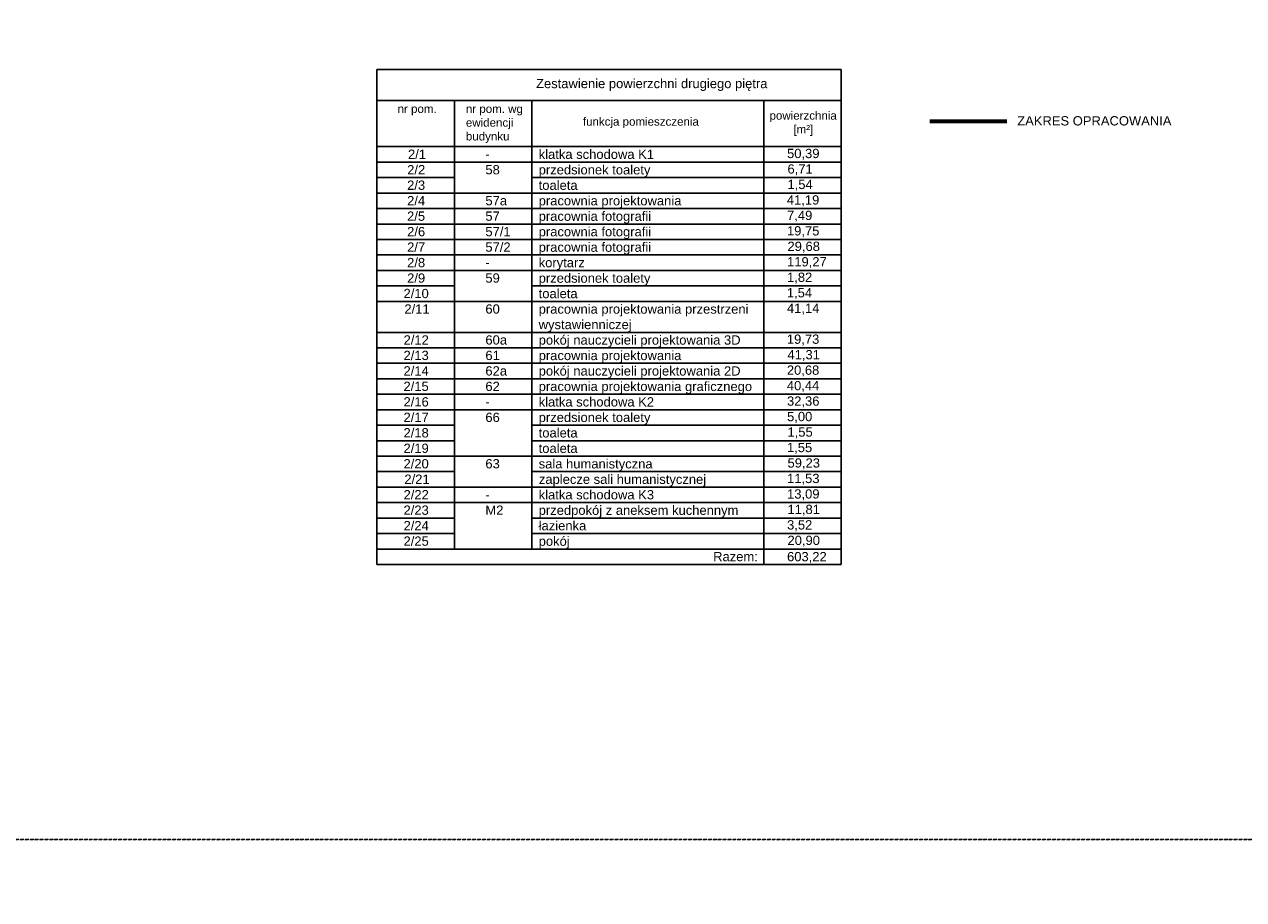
# Model space of a CAD drawing. Header units: millimetres. Extents: x 167773 to 185035, y -114105 to -66770.
# Tile 8 of 114: x 170973 to 173336, y -109222 to -107525. Entities that reach past the tile are written whole.
import ezdxf

# ---------------------------------------------------------------- set-up
doc = ezdxf.new("R2010")
doc.units = ezdxf.units.MM
for name, pattern in [('ACAD_ISO03W100', [30, 12, -18]), ('DASHED', [0.75, 0.5, -0.25]), ('HIDDEN', [9.525, 6.35, -3.175])]:
    doc.linetypes.add(name, pattern=pattern)
doc.layers.add('!zakres', color=7, linetype='ACAD_ISO03W100', lineweight=60, true_color=0x8a14ff)
doc.layers.add('a-op_leader', color=9, linetype='Continuous', lineweight=9)
doc.layers.add('a-op_text', color=7, linetype='Continuous', lineweight=9)
doc.layers.add('x-revclouds', color=190, linetype='HIDDEN', lineweight=9, plot=False)
doc.styles.add('PPAB_100', font='arial.ttf', dxfattribs={"height": 18})

msp = doc.modelspace()

# ---------------------------------------------------------------- linework, layer by layer
at = {"layer": '!zakres', "linetype": 'DASHED', "ltscale": 60, "const_width": 8, "flags": 128}
msp.add_lwpolyline([(172727.6, -107712.8), (172877.6, -107712.8)], dxfattribs=at)
at = {"layer": 'a-op_leader', "lineweight": -3}
for p, q in [((171656.4, -107612.2), (172556.4, -107612.2)), ((171656.4, -107612.2), (171656.4, -108571.9)), ((172556.4, -107612.2), (172556.4, -108571.9)), ((171656.4, -107672.2), (172556.4, -107672.2)), ((171806.4, -107672.2), (171806.4, -108541.9)), ((171956.4, -107672.2), (171956.4, -108541.9)), ((172406.4, -107672.2), (172406.4, -108571.9)), ((171656.4, -107761.9), (172556.4, -107761.9)), ((171656.4, -107791.9), (172556.4, -107791.9)), ((171656.4, -107821.9), (171806.4, -107821.9)), ((171956.4, -107821.9), (172556.4, -107821.9)), ((171656.4, -107851.9), (172556.4, -107851.9)), ((171656.4, -107881.9), (172556.4, -107881.9)), ((171656.4, -107911.9), (172556.4, -107911.9)), ((171656.4, -107941.9), (172556.4, -107941.9)), ((171656.4, -107971.9), (172556.4, -107971.9)), ((171656.4, -108001.9), (172556.4, -108001.9)), ((171656.4, -108031.9), (171806.4, -108031.9)), ((171956.4, -108031.9), (172556.4, -108031.9)), ((171656.4, -108061.9), (172556.4, -108061.9)), ((171656.4, -108121.9), (172556.4, -108121.9)), ((171656.4, -108151.9), (172556.4, -108151.9)), ((171656.4, -108181.9), (172556.4, -108181.9)), ((171656.4, -108211.9), (172556.4, -108211.9)), ((171656.4, -108241.9), (172556.4, -108241.9)), ((171656.4, -108271.9), (172556.4, -108271.9)), ((171656.4, -108301.9), (171806.4, -108301.9)), ((171956.4, -108301.9), (172556.4, -108301.9)), ((171656.4, -108331.9), (171806.4, -108331.9)), ((171956.4, -108331.9), (172556.4, -108331.9)), ((171656.4, -108361.9), (172556.4, -108361.9)), ((171656.4, -108391.9), (171806.4, -108391.9)), ((171956.4, -108391.9), (172556.4, -108391.9)), ((171656.4, -108421.9), (172556.4, -108421.9)), ((171656.4, -108451.9), (172556.4, -108451.9)), ((171656.4, -108481.9), (171806.4, -108481.9)), ((171956.4, -108481.9), (172556.4, -108481.9)), ((171656.4, -108511.9), (171806.4, -108511.9)), ((171956.4, -108511.9), (172556.4, -108511.9)), ((171656.4, -108541.9), (172556.4, -108541.9)), ((171656.4, -108571.9), (172556.4, -108571.9))]:
    msp.add_line(p, q, dxfattribs=at)
at = {"layer": 'a-op_text', "lineweight": 0}
msp.add_line((171656.4, -107612.2), (171656.4, -107612.2), dxfattribs=at)
at = {"layer": 'x-revclouds'}
for points in [[(182773.4, -109104.9), (167773.4, -109104.9), (167773.4, -104104.9), (182773.4, -104104.9)], [(182773.4, -109104.9), (167773.4, -109104.9), (167773.4, -104104.9), (182773.4, -104104.9)], [(182773.4, -114104.9), (167773.4, -114104.9), (167773.4, -109104.9), (182773.4, -109104.9)]]:
    msp.add_lwpolyline(points, close=True, dxfattribs=at)

# ---------------------------------------------------------------- texts
at = {"layer": 'a-op_text', "lineweight": -3, "attachment_point": 1, "style": 'PPAB_100'}
for s, insert, char_height, width in [('\\fArial|b0|i0|c0|p34;\\W1.0000000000;\\T1.0000000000;\\o\\lZestawienie powierzchni drugiego piętra', (171964.8, -107630.5), 18, 555.169), ('nr pom.', (171696.4, -107680.5), 16, 94.494), ('nr pom. wg ewidencji\\Pbudynku', (171828.8, -107680.5), 16, 127.661), ('funkcja pomieszczenia', (172055.6, -107705.2), 16, 259.735), ('powierzchnia', (172417.4, -107693.5), 16, 135.192), ('\\fArial|b0|i0|c0|p34;\\W1.0000000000;\\T1.0000000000;\\o\\l[m²]', (172463.7, -107720.2), 16, 43.176), ('\\fArial|b0|i0|c0|p34;\\W1.0000000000;\\T1.0000000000;\\o\\l2/1', (171716.6, -107767.6), 18, 41.206), ('klatka schodowa {\\fArial|b0|i0|c238|p34;K}1', (171969.9, -107767.7), 18, 436.584), ('{\\fArial|b0|i0|c238|p34;50,39}', (172451.4, -107766.1), 18, 68.722), ('\\fArial|b0|i0|c0|p34;\\W1.0000000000;\\T1.0000000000;\\o\\l2/2', (171715, -107797.6), 18, 41.206), ('58', (171866.6, -107797.6), 18, 41.206), ('-', (171866.6, -107767.6), 18, 41.206), ('przedsionek toalety ', (171969.9, -107797.7), 18, 436.584), ('{\\fArial|b0|i0|c238|p34;6,71}', (172452.2, -107796.1), 18, 67.175), ('\\fArial|b0|i0|c0|p34;\\W1.0000000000;\\T1.0000000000;\\o\\l2/3', (171714.9, -107827.6), 18, 41.206), ('toaleta', (171969.9, -107827.7), 18, 436.584), ('{\\fArial|b0|i0|c238|p34;1,54}', (172452.2, -107826.1), 18, 67.175), ('\\fArial|b0|i0|c0|p34;\\W1.0000000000;\\T1.0000000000;\\o\\l2/4', (171714.9, -107857.6), 18, 41.206), ('57a', (171866.6, -107857.6), 18, 41.206), ('pracownia projektowania', (171969.9, -107857.7), 18, 436.584), ('{\\fArial|b0|i0|c238|p34;41,19}', (172451, -107856.1), 18, 69.593), ('\\fArial|b0|i0|c0|p34;\\W1.0000000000;\\T1.0000000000;\\o\\l2/5', (171714.8, -107887.6), 18, 41.206), ('57', (171866.6, -107887.6), 18, 41.206), ('pracownia fotografii', (171969.9, -107887.7), 18, 436.584), ('{\\fArial|b0|i0|c238|p34;7,49}', (172451.4, -107886.1), 18, 54.737), ('\\fArial|b0|i0|c0|p34;\\W1.0000000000;\\T1.0000000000;\\o\\l2/6', (171714.9, -107917.6), 18, 41.206), ('57/1', (171866.6, -107917.6), 18, 41.206), ('pracownia fotografii', (171969.9, -107917.7), 18, 436.584), ('{\\fArial|b0|i0|c238|p34;19,75}', (172451.2, -107916.1), 18, 69.176), ('\\fArial|b0|i0|c0|p34;\\W1.0000000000;\\T1.0000000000;\\o\\l2/7', (171714.9, -107947.6), 18, 41.206), ('57/2', (171866.6, -107947.6), 18, 41.206), ('pracownia fotografii', (171969.9, -107947.7), 18, 436.584), ('{\\fArial|b0|i0|c238|p34;29,68}', (172452.2, -107946.1), 18, 67.175), ('\\fArial|b0|i0|c0|p34;\\W1.0000000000;\\T1.0000000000;\\o\\l2/8', (171714.9, -107977.6), 18, 41.206), ('korytarz', (171969.9, -107977.7), 18, 436.584), ('{\\fArial|b0|i0|c238|p34;119,27}', (172451.4, -107976.1), 18, 54.884), ('\\fArial|b0|i0|c0|p34;\\W1.0000000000;\\T1.0000000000;\\o\\l2/9', (171714.9, -108007.6), 18, 41.206), ('59', (171866.6, -108007.6), 18, 41.206), ('-', (171866.6, -107977.6), 18, 41.206), ('przedsionek toalety ', (171969.9, -108007.7), 18, 436.584), ('{\\fArial|b0|i0|c238|p34;1,82}', (172451.3, -108006.1), 18, 68.967), ('\\fArial|b0|i0|c0|p34;\\W1.0000000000;\\T1.0000000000;\\o\\l2/10', (171707.9, -108037.6), 18, 55.191), ('toaleta ', (171969.9, -108037.7), 18, 436.584), ('{\\fArial|b0|i0|c238|p34;1,54}', (172451, -108036.1), 18, 69.593), ('\\fArial|b0|i0|c0|p34;\\W1.0000000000;\\T1.0000000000;\\o\\l2/11', (171709.6, -108067.6), 18, 55.191), ('60', (171866.6, -108067.6), 18, 41.206), ('pracownia projektowania przestrzeni wystawienniczej', (171969.9, -108067.7), 18, 436.584), ('{\\fArial|b0|i0|c238|p34;41,14}', (172451.2, -108066.1), 18, 69.176), ('\\fArial|b0|i0|c0|p34;\\W1.0000000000;\\T1.0000000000;\\o\\l2/12', (171708, -108127.6), 18, 55.191), ('60a', (171866.6, -108127.6), 18, 41.206), ('pokój nauczycieli projektowania 3D', (171969.9, -108127.7), 18, 436.584), ('{\\fArial|b0|i0|c238|p34;19,73}', (172451, -108126.1), 18, 69.593), ('\\fArial|b0|i0|c0|p34;\\W1.0000000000;\\T1.0000000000;\\o\\l2/13', (171707.9, -108157.6), 18, 55.191), ('61', (171866.6, -108157.6), 18, 41.206), ('pracownia projektowania', (171969.9, -108157.7), 18, 436.584), ('{\\fArial|b0|i0|c238|p34;41,31}', (172452.2, -108156.1), 18, 67.175), ('\\fArial|b0|i0|c0|p34;\\W1.0000000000;\\T1.0000000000;\\o\\l2/14', (171707.9, -108187.6), 18, 55.191), ('62a', (171866.6, -108187.6), 18, 41.206), ('pokój nauczycieli projektowania 2D', (171969.9, -108187.7), 18, 436.584), ('{\\fArial|b0|i0|c238|p34;20,68}', (172451, -108186.1), 18, 69.593), ('\\fArial|b0|i0|c0|p34;\\W1.0000000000;\\T1.0000000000;\\o\\l2/15', (171707.8, -108217.6), 18, 55.191), ('62', (171866.6, -108217.6), 18, 41.206), ('pracownia projektowania graficznego', (171969.9, -108217.7), 18, 436.584), ('{\\fArial|b0|i0|c238|p34;40,44}', (172451, -108216.1), 18, 69.593), ('\\fArial|b0|i0|c0|p34;\\W1.0000000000;\\T1.0000000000;\\o\\l2/16', (171707.9, -108247.6), 18, 55.191), ('klatka schodowa {\\fArial|b0|i0|c238|p34;K}2', (171969.9, -108247.7), 18, 436.584), ('32,36', (172451.3, -108246.1), 18, 68.869), ('-', (171866.6, -108247.6), 18, 41.206), ('\\fArial|b0|i0|c0|p34;\\W1.0000000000;\\T1.0000000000;\\o\\l2/17', (171707.9, -108277.6), 18, 55.191), ('66', (171866.6, -108277.6), 18, 41.206), ('przedsionek toalety ', (171969.9, -108277.7), 18, 436.584), ('{\\fArial|b0|i0|c238|p34;5,00}', (172451.4, -108276.1), 18, 54.982), ('\\fArial|b0|i0|c0|p34;\\W1.0000000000;\\T1.0000000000;\\o\\l2/18', (171707.9, -108307.6), 18, 55.191), ('toaleta', (171969.9, -108307.7), 18, 436.584), ('{\\fArial|b0|i0|c238|p34;1,55}', (172452.2, -108306.1), 18, 67.175), ('\\fArial|b0|i0|c0|p34;\\W1.0000000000;\\T1.0000000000;\\o\\l2/19', (171707.9, -108337.6), 18, 55.191), ('toaleta ', (171969.9, -108337.7), 18, 436.584), ('{\\fArial|b0|i0|c238|p34;1,55}', (172451.2, -108336.1), 18, 69.176), ('\\fArial|b0|i0|c0|p34;\\W1.0000000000;\\T1.0000000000;\\o\\l2/20', (171707.9, -108367.6), 18, 55.191), ('63', (171866.6, -108367.6), 18, 41.206), ('sala humanistyczna', (171969.9, -108367.7), 18, 436.584), ('{\\fArial|b0|i0|c238|p34;59,23}', (172452.3, -108366.1), 18, 67.175), ('\\fArial|b0|i0|c0|p34;\\W1.0000000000;\\T1.0000000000;\\o\\l2/21', (171709.6, -108397.6), 18, 55.191), ('zaplecze sali humanistycznej', (171970.3, -108397.7), 18, 436.584), ('11,53', (172451.4, -108396.1), 18, 54.872), ('\\fArial|b0|i0|c0|p34;\\W1.0000000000;\\T1.0000000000;\\o\\l2/22', (171708, -108427.6), 18, 55.191), ('klatka schodowa {\\fArial|b0|i0|c238|p34;K}3', (171969.9, -108427.7), 18, 436.584), ('13,09', (172451.4, -108426.1), 18, 54.737), ('\\fArial|b0|i0|c0|p34;\\W1.0000000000;\\T1.0000000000;\\o\\l2/23', (171707.9, -108457.6), 18, 55.191), ('-', (171866.6, -108427.6), 18, 41.206), ('M2', (171866.6, -108457.6), 18, 41.206), ('przedpokój z aneksem kuchennym', (171969.9, -108457.7), 18, 436.584), ('11,81', (172452.2, -108456.1), 18, 67.175), ('2/2{\\fArial|b0|i0|c238|p34;4}', (171708, -108487.6), 18, 55.191), ('łazienka', (171969.9, -108487.7), 18, 436.584), ('3,52', (172451.4, -108486.1), 18, 54.737), ('2/2{\\fArial|b0|i0|c238|p34;5}', (171707.9, -108517.6), 18, 55.191), ('pokój', (171969.9, -108517.7), 18, 436.584), ('20,90', (172452.2, -108516.1), 18, 67.175), ('{\\fArial|b0|i0|c238|p34;Razem:}', (172308.1, -108547.6), 18, 191.385), ('60{\\fArial|b0|i0|c238|p34;3},{\\fArial|b0|i0|c238|p34;22}', (172451.4, -108547.7), 18, 110.922)]:
    msp.add_mtext(s, dxfattribs=dict(at, insert=insert, char_height=char_height, width=width))
at = {"layer": 'a-op_text', "ltscale": 0.5, "insert": (172897.6, -107702.8), "char_height": 18, "width": 5874.378, "attachment_point": 1, "style": 'PPAB_100'}
msp.add_mtext('ZAKRES OPRACOWANIA', dxfattribs=at)

doc.saveas('drawing.dxf')
